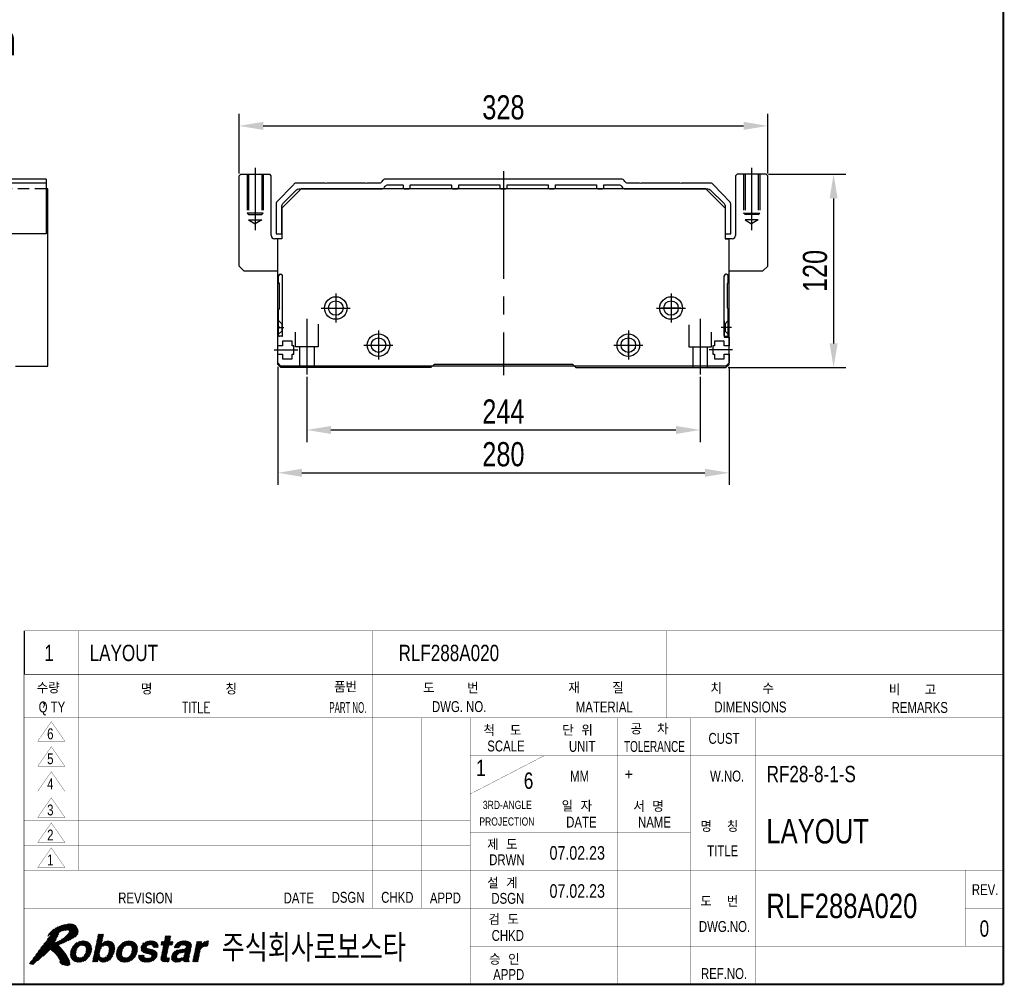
# Model space of a CAD drawing. Extents: x 4 to 2311, y -23 to 1597.
# Tile 21 of 22: x 1700 to 2311, y 9 to 609. Entities that reach past the tile are written whole.
import ezdxf
from ezdxf.enums import TextEntityAlignment as Align

# ---------------------------------------------------------------- set-up
doc = ezdxf.new("R2010")
doc.units = 0
doc.header["$LTSCALE"] = 7
doc.header["$MEASUREMENT"] = 0
for name, pattern in [('CENTER', [2, 1.25, -0.25, 0.25, -0.25]), ('CENTER2', [28.575, 19.05, -3.175, 3.175, -3.175]), ('DASHED', [0.75, 0.5, -0.25]), ('HIDDEN2', [4.7625, 3.175, -1.5875])]:
    doc.linetypes.add(name, pattern=pattern)
doc.layers.get('0').update_dxf_attribs({"linetype": 'CONTINUOUS'})
doc.layers.get('DEFPOINTS').update_dxf_attribs({"linetype": 'CONTINUOUS'})
for name, color, linetype in [('1', 3, 'CENTER'), ('3', 4, 'CONTINUOUS'), ('C', 1, 'CENTER2'), ('H', 3, 'HIDDEN2'), ('HIDDEN', 5, 'DASHED')]:
    doc.layers.add(name, color=color, linetype=linetype)
doc.styles.add('GHS', font='romans.shx', dxfattribs={"bigfont": 'ghs.shx'})
doc.styles.add('HS', font='txt.shx', dxfattribs={"width": 0.8, "bigfont": 'hs.shx'})
doc.styles.add('ROMANS', font='ROMANS.shx', dxfattribs={"width": 0.8})
doc.styles.get("Standard").update_dxf_attribs({"font": 'Gulim.ttf', "width": 0.8})
doc.dimstyles.new('ISO-25', dxfattribs={"dimscale": 4, "dimtxt": 2.5, "dimasz": 2.5, "dimexe": 1.25, "dimexo": 0.25, "dimtad": 1, "dimdsep": 46, "dimtxsty": 'ROMANS', "dimcen": 2.5, "dimclrd": 4, "dimclre": 4, "dimadec": 0, "dimazin": 0, "dimtfac": 1, "dimtmove": 0, "dimatfit": 3, "dimfxl": 0, "dimlwd": 9, "dimlwe": 9, "dimarcsym": 0})

# ---------------------------------------------------------------- blocks, each defined once
blk = doc.blocks.new('*X1')
at = {"color": 0}
for p, q in [((13.38, 7.99), (14.6, 9.21)), ((13.42, 8.21), (14.42, 9.21)), ((13.47, 8.44), (14.24, 9.21)), ((13.52, 8.66), (14.07, 9.21)), ((13.57, 8.88), (13.89, 9.21)), ((13.62, 9.11), (13.71, 9.21)), ((8.49, 5.4), (11.07, 7.98)), ((8.51, 5.59), (10.91, 7.99)), ((8.53, 5.79), (10.72, 7.98)), ((8.55, 5.98), (10.52, 7.96)), ((8.62, 6.23), (10.31, 7.92)), ((8.7, 6.49), (10.04, 7.84)), ((8.88, 6.84), (9.71, 7.68)), ((10.39, 7.12), (11.23, 7.96)), ((10.6, 7.15), (11.38, 7.94)), ((10.78, 7.16), (11.51, 7.89)), ((10.93, 7.13), (11.64, 7.84)), ((11.06, 7.09), (11.77, 7.79)), ((11.17, 7.02), (11.87, 7.71)), ((11.26, 6.93), (11.96, 7.64)), ((11.33, 6.82), (12.06, 7.56)), ((11.37, 6.69), (12.14, 7.46)), ((11.4, 6.54), (12.21, 7.35)), ((12.85, 5.52), (15.32, 7.98)), ((12.9, 5.74), (15.11, 7.96)), ((12.95, 5.97), (14.85, 7.87)), ((13, 6.19), (14.24, 7.44)), ((13.04, 6.42), (14.29, 7.66)), ((13.09, 6.64), (14.34, 7.89)), ((13.14, 6.86), (14.39, 8.11)), ((13.19, 7.09), (14.44, 8.34)), ((13.23, 7.31), (14.48, 8.56)), ((13.28, 7.54), (14.53, 8.79)), ((13.33, 7.76), (14.58, 9.01)), ((14.54, 7.03), (15.5, 7.99)), ((14.81, 7.12), (15.66, 7.97)), ((15.01, 7.14), (15.81, 7.95)), ((15.16, 7.12), (15.94, 7.9)), ((15.29, 7.08), (16.06, 7.84)), ((15.4, 7.01), (16.18, 7.79)), ((15.49, 6.91), (16.27, 7.7)), ((15.55, 6.81), (16.36, 7.61)), ((15.59, 6.67), (16.44, 7.52)), ((15.62, 6.51), (16.5, 7.4)), ((15.62, 6.34), (16.55, 7.27)), ((16.95, 5.55), (19.39, 7.99)), ((16.97, 5.74), (19.21, 7.98)), ((16.98, 5.94), (19.01, 7.96)), ((17.04, 6.17), (18.81, 7.94)), ((17.13, 6.43), (18.55, 7.86)), ((17.25, 6.73), (18.26, 7.74)), ((18.58, 7), (19.55, 7.97)), ((18.88, 7.13), (19.71, 7.95)), ((19.09, 7.16), (19.86, 7.92)), ((19.26, 7.15), (19.98, 7.88)), ((19.41, 7.13), (20.11, 7.83)), ((19.53, 7.07), (20.24, 7.77)), ((19.64, 7), (20.33, 7.7)), ((19.72, 6.91), (20.43, 7.62)), ((19.79, 6.79), (20.53, 7.54)), ((19.82, 6.65), (20.6, 7.43)), ((19.85, 6.5), (20.67, 7.32)), ((21.47, 6.72), (22.69, 7.93)), ((21.49, 6.55), (22.9, 7.96)), ((21.51, 6.39), (23.09, 7.98)), ((21.52, 6.23), (23.28, 7.99)), ((21.54, 6.96), (22.42, 7.84)), ((21.59, 6.13), (23.45, 7.99)), ((21.79, 7.38), (22.01, 7.61)), ((22.87, 7.23), (23.62, 7.98)), ((23.07, 7.25), (23.77, 7.95)), ((23.24, 7.24), (23.92, 7.92)), ((23.4, 7.22), (24.05, 7.88)), ((23.53, 7.18), (24.17, 7.82)), ((23.63, 7.1), (24.29, 7.77)), ((23.68, 6.98), (24.38, 7.68)), ((23.7, 6.82), (24.48, 7.6)), ((23.82, 6.76), (24.55, 7.49)), ((23.99, 6.76), (24.6, 7.37)), ((24.17, 6.76), (24.65, 7.24)), ((25.14, 7.2), (26.85, 8.91)), ((25.17, 7.41), (25.66, 7.9)), ((25.22, 7.63), (25.49, 7.9)), ((25.27, 7.86), (25.31, 7.9)), ((25.31, 7.2), (26.97, 8.85)), ((25.39, 6.03), (27.25, 7.9)), ((25.44, 6.26), (27.08, 7.9)), ((25.48, 6.48), (26.9, 7.9)), ((25.49, 7.2), (26.92, 8.63)), ((25.53, 6.71), (26.78, 7.95)), ((25.58, 6.93), (26.83, 8.18)), ((25.63, 7.15), (26.88, 8.4)), ((25.82, 8.05), (26.67, 8.91)), ((25.86, 8.28), (26.5, 8.91)), ((25.91, 8.5), (26.32, 8.91)), ((25.96, 8.73), (26.14, 8.91)), ((26.73, 7.2), (27.37, 7.83)), ((26.9, 7.2), (27.32, 7.61)), ((27.08, 7.2), (27.27, 7.38)), ((27.61, 6.84), (28.66, 7.89)), ((27.64, 6.69), (28.89, 7.94)), ((27.74, 7.15), (28.37, 7.77)), ((27.81, 6.69), (29.1, 7.98)), ((27.99, 6.69), (29.29, 7.99)), ((28.17, 6.69), (29.47, 8)), ((28.34, 6.69), (29.64, 7.99)), ((28.84, 5.77), (30.64, 7.57)), ((29.02, 7.19), (29.81, 7.98)), ((29.05, 5.8), (30.7, 7.45)), ((29.22, 7.21), (29.95, 7.95)), ((29.27, 5.85), (30.75, 7.33)), ((29.38, 7.2), (30.1, 7.92)), ((29.53, 7.17), (30.23, 7.87)), ((29.65, 7.12), (30.35, 7.82)), ((29.73, 7.02), (30.46, 7.75)), ((29.76, 6.87), (30.56, 7.67)), ((31.21, 5.32), (33.89, 7.99)), ((31.26, 5.54), (33.71, 7.99)), ((31.31, 5.76), (33.51, 7.97)), ((31.36, 5.99), (33.25, 7.89)), ((31.4, 6.21), (32.6, 7.41)), ((31.45, 6.44), (32.65, 7.63)), ((31.5, 6.66), (32.69, 7.86)), ((31.55, 6.89), (32.56, 7.9)), ((31.59, 7.11), (32.38, 7.9)), ((31.64, 7.34), (32.2, 7.9)), ((31.69, 7.56), (32.03, 7.9)), ((31.74, 7.79), (31.85, 7.9)), ((32.98, 6.91), (33.92, 7.85)), ((33.22, 6.97), (33.87, 7.62)), ((33.42, 6.99), (33.83, 7.4)), ((8.52, 5.25), (9.68, 6.41)), ((8.55, 5.1), (9.59, 6.15)), ((8.58, 4.96), (9.54, 5.92)), ((8.64, 4.84), (9.52, 5.72)), ((8.7, 4.73), (9.52, 5.54)), ((9.99, 4.07), (12.42, 6.5)), ((10.17, 4.08), (12.4, 6.3)), ((10.37, 4.1), (12.38, 6.1)), ((10.58, 4.12), (12.32, 5.87)), ((10.84, 4.21), (12.23, 5.6)), ((11.05, 5.31), (12.42, 6.68)), ((11.26, 5.69), (12.4, 6.83)), ((11.34, 5.95), (12.37, 6.98)), ((11.38, 6.17), (12.34, 7.12)), ((11.4, 6.36), (12.28, 7.24)), ((12.57, 4.17), (13.86, 5.46)), ((12.61, 4.39), (13.85, 5.63)), ((12.66, 4.62), (13.87, 5.83)), ((12.71, 4.84), (13.91, 6.05)), ((12.76, 5.07), (13.99, 6.3)), ((12.8, 5.29), (14.14, 6.63)), ((14.27, 4.1), (16.65, 6.49)), ((14.41, 4.07), (16.63, 6.29)), ((14.58, 4.06), (16.6, 6.09)), ((14.78, 4.09), (16.54, 5.84)), ((14.99, 4.12), (16.46, 5.59)), ((15.19, 5.21), (16.67, 6.68)), ((15.46, 5.65), (16.65, 6.84)), ((15.55, 5.92), (16.63, 7)), ((15.6, 6.14), (16.61, 7.15)), ((16.94, 5.37), (18.28, 6.71)), ((16.97, 5.22), (18.1, 6.34)), ((17, 5.07), (18.02, 6.09)), ((17.03, 4.92), (17.98, 5.87)), ((17.09, 4.81), (17.96, 5.68)), ((17.16, 4.7), (17.96, 5.5)), ((18.31, 4.08), (20.87, 6.64)), ((18.47, 4.06), (20.85, 6.45)), ((18.66, 4.08), (20.84, 6.25)), ((18.86, 4.1), (20.82, 6.06)), ((19.08, 4.15), (20.74, 5.8)), ((19.34, 4.23), (20.65, 5.54)), ((19.67, 5.62), (20.84, 6.79)), ((19.77, 5.89), (20.82, 6.94)), ((19.82, 6.12), (20.79, 7.09)), ((19.84, 6.32), (20.73, 7.21)), ((21.69, 6.04), (22.49, 6.84)), ((21.78, 5.96), (22.55, 6.73)), ((21.87, 5.87), (22.64, 6.65)), ((22, 5.82), (22.78, 6.6)), ((22.13, 5.78), (22.91, 6.56)), ((22.26, 5.73), (23.05, 6.52)), ((22.39, 5.69), (23.19, 6.49)), ((22.53, 5.65), (23.34, 6.46)), ((22.54, 4.06), (24.39, 5.92)), ((22.68, 5.62), (23.48, 6.42)), ((22.72, 4.07), (24.43, 5.78)), ((22.82, 5.59), (23.62, 6.38)), ((22.91, 4.08), (24.45, 5.62)), ((22.97, 5.55), (23.75, 6.34)), ((23.1, 5.51), (23.88, 6.29)), ((23.13, 4.13), (24.47, 5.46)), ((23.23, 5.47), (24.01, 6.24)), ((23.35, 5.41), (24.12, 6.17)), ((23.41, 5.29), (24.21, 6.09)), ((23.44, 5.15), (24.3, 6.01)), ((24.35, 6.76), (24.66, 7.07)), ((24.52, 6.76), (24.66, 6.9)), ((25.12, 4.7), (26.35, 5.93)), ((25.13, 4.54), (26.3, 5.71)), ((25.15, 4.91), (26.4, 6.16)), ((25.18, 4.41), (26.25, 5.49)), ((25.2, 5.13), (26.45, 6.38)), ((25.24, 5.36), (26.49, 6.61)), ((25.29, 5.58), (26.54, 6.83)), ((25.34, 5.81), (26.59, 7.06)), ((27.07, 4.89), (28.55, 6.36)), ((27.09, 4.72), (28.75, 6.39)), ((27.09, 5.08), (28.33, 6.32)), ((27.12, 4.58), (28.96, 6.42)), ((27.15, 5.32), (28.09, 6.26)), ((27.18, 4.46), (29.17, 6.45)), ((27.3, 5.64), (27.76, 6.1)), ((28.42, 4.11), (30.63, 6.32)), ((28.61, 5.72), (29.37, 6.48)), ((28.67, 4.19), (30.58, 6.1)), ((29.04, 4.39), (30.53, 5.87)), ((29.31, 4.48), (30.48, 5.65)), ((29.38, 5.25), (30.67, 6.54)), ((29.5, 5.55), (30.72, 6.77)), ((29.55, 5.77), (30.75, 6.98)), ((29.56, 5.96), (30.76, 7.16)), ((30.97, 4.19), (32.22, 5.44)), ((31.02, 4.42), (32.27, 5.67)), ((31.07, 4.64), (32.32, 5.89)), ((31.12, 4.87), (32.37, 6.12)), ((31.16, 5.09), (32.45, 6.38)), ((33.6, 7), (33.78, 7.18)), ((8.77, 4.61), (9.54, 5.39)), ((8.84, 4.51), (9.58, 5.25)), ((8.94, 4.44), (9.65, 5.14)), ((9.04, 4.36), (9.73, 5.05)), ((9.14, 4.28), (9.84, 4.98)), ((9.26, 4.23), (9.97, 4.93)), ((9.39, 4.18), (10.12, 4.91)), ((9.52, 4.13), (10.29, 4.9)), ((9.67, 4.1), (10.5, 4.93)), ((9.83, 4.09), (10.82, 5.07)), ((11.15, 4.34), (12.09, 5.28)), ((12.73, 4.16), (13.89, 5.32)), ((12.91, 4.16), (13.94, 5.19)), ((13.09, 4.16), (14.01, 5.09)), ((13.26, 4.16), (13.6, 4.49)), ((13.44, 4.16), (13.55, 4.27)), ((13.67, 4.57), (14.1, 5)), ((13.73, 4.45), (14.21, 4.93)), ((13.81, 4.36), (14.35, 4.9)), ((13.9, 4.27), (14.51, 4.87)), ((14.01, 4.2), (14.71, 4.9)), ((14.13, 4.15), (15.04, 5.05)), ((15.25, 4.2), (16.31, 5.27)), ((15.69, 4.46), (16.01, 4.79)), ((17.23, 4.59), (17.99, 5.36)), ((17.31, 4.5), (18.04, 5.23)), ((17.41, 4.42), (18.11, 5.12)), ((17.51, 4.34), (18.2, 5.03)), ((17.61, 4.26), (18.31, 4.96)), ((17.74, 4.22), (18.45, 4.93)), ((17.87, 4.17), (18.6, 4.9)), ((17.99, 4.12), (18.79, 4.91)), ((18.15, 4.1), (18.99, 4.94)), ((19.7, 4.41), (20.46, 5.17)), ((21.04, 5.04), (21.35, 5.36)), ((21.04, 5.22), (21.18, 5.36)), ((21.05, 4.87), (21.53, 5.36)), ((21.1, 4.75), (21.71, 5.36)), ((21.15, 4.62), (21.88, 5.36)), ((21.22, 4.52), (22.05, 5.35)), ((21.31, 4.43), (22.05, 5.17)), ((21.4, 4.35), (22.09, 5.04)), ((21.52, 4.29), (22.18, 4.94)), ((21.64, 4.23), (22.29, 4.88)), ((21.76, 4.17), (22.43, 4.84)), ((21.91, 4.14), (22.58, 4.82)), ((22.05, 4.11), (22.75, 4.81)), ((22.2, 4.09), (22.94, 4.82)), ((22.37, 4.07), (23.19, 4.9)), ((23.37, 4.19), (24.45, 5.27)), ((23.65, 4.3), (24.34, 4.98)), ((25.25, 4.31), (26.21, 5.26)), ((25.35, 4.23), (26.17, 5.04)), ((25.49, 4.19), (26.22, 4.92)), ((25.62, 4.14), (26.35, 4.87)), ((25.79, 4.13), (26.52, 4.86)), ((25.95, 4.12), (26.7, 4.87)), ((26.13, 4.12), (26.7, 4.69)), ((26.31, 4.12), (26.65, 4.47)), ((26.49, 4.13), (26.6, 4.24)), ((27.25, 4.36), (28.09, 5.2)), ((27.34, 4.27), (28.09, 5.02)), ((27.44, 4.2), (28.15, 4.9)), ((27.57, 4.14), (28.24, 4.82)), ((27.7, 4.1), (28.37, 4.77)), ((27.85, 4.08), (28.55, 4.77)), ((28.02, 4.06), (28.77, 4.82)), ((28.21, 4.08), (29.08, 4.95)), ((29.31, 4.3), (30.43, 5.42)), ((29.35, 4.16), (30.39, 5.2)), ((29.53, 4.16), (30.34, 4.97)), ((29.7, 4.16), (30.3, 4.76)), ((29.88, 4.16), (30.28, 4.56)), ((30.06, 4.16), (30.31, 4.41)), ((30.23, 4.16), (30.39, 4.32)), ((31.12, 4.16), (32.18, 5.22)), ((31.29, 4.16), (32.13, 4.99)), ((31.47, 4.16), (32.08, 4.77)), ((31.65, 4.16), (32.03, 4.54)), ((31.82, 4.16), (31.98, 4.32))]:
    blk.add_line(p, q, dxfattribs=at)
blk = doc.blocks.new('*X2')
at = {"color": 0}
for p, q in [((2.13, 5.4), (7.75, 11.03)), ((2.6, 6.05), (7.53, 10.98)), ((3.09, 6.72), (7.3, 10.93)), ((3.62, 7.42), (7.08, 10.88)), ((6.55, 9.65), (7.97, 11.06)), ((6.85, 9.77), (8.18, 11.1)), ((7.1, 9.84), (8.37, 11.11)), ((7.32, 9.89), (8.55, 11.11)), ((7.53, 9.92), (8.72, 11.11)), ((7.73, 9.94), (8.87, 11.08)), ((7.92, 9.96), (9.01, 11.05)), ((8.11, 9.97), (9.15, 11.01)), ((8.25, 9.93), (9.26, 10.94)), ((8.29, 9.8), (9.37, 10.88)), ((1.09, 4.01), (6.36, 9.27)), ((1.64, 4.74), (6.53, 9.63)), ((4.25, 8.23), (6.86, 10.84)), ((4.36, 8.87), (5.87, 10.38)), ((4.5, 9.19), (5.44, 10.12)), ((4.79, 9.12), (6.22, 10.55)), ((4.83, 8.99), (6.55, 10.71)), ((5.05, 6.2), (9.58, 10.73)), ((5.15, 6.12), (9.65, 10.62)), ((6.53, 7.33), (9.72, 10.52)), ((6.82, 7.44), (9.78, 10.4)), ((7.12, 7.56), (9.84, 10.28)), ((7.43, 7.69), (9.88, 10.15)), ((7.76, 7.85), (9.92, 10.01)), ((8.1, 8.01), (9.95, 9.86)), ((8.22, 9.54), (9.49, 10.81)), ((8.47, 8.2), (9.95, 9.69)), ((8.87, 8.43), (9.95, 9.51)), ((9.32, 8.7), (9.89, 9.27)), ((1.02, 3.77), (6.2, 8.94)), ((1.16, 3.72), (6.04, 8.6)), ((1.3, 3.69), (5.87, 8.26)), ((1.45, 3.66), (5.66, 7.87)), ((1.62, 3.65), (5.61, 7.64)), ((2.49, 4.35), (5.89, 7.74)), ((4.73, 6.41), (6.2, 7.88)), ((4.84, 6.34), (6.57, 8.07)), ((4.94, 6.27), (7.07, 8.4)), ((3.53, 5.21), (4.72, 6.4)), ((5.25, 6.04), (6.34, 7.14)), ((5.34, 5.96), (6.44, 7.06)), ((5.44, 5.88), (6.53, 6.97)), ((5.54, 5.8), (6.62, 6.89)), ((5.62, 5.71), (6.71, 6.8)), ((5.71, 5.62), (6.79, 6.71)), ((5.8, 5.54), (6.88, 6.62)), ((5.89, 5.45), (6.96, 6.52)), ((5.97, 5.35), (7.05, 6.43)), ((6.04, 5.25), (7.13, 6.33)), ((6.12, 5.15), (7.2, 6.23)), ((6.2, 5.05), (7.28, 6.13)), ((6.27, 4.94), (7.36, 6.03)), ((6.33, 4.83), (7.44, 5.93)), ((6.4, 4.72), (7.51, 5.83)), ((6.46, 4.61), (7.58, 5.72)), ((6.51, 4.48), (7.65, 5.62)), ((6.56, 4.36), (7.72, 5.51)), ((6.49, 4.11), (6.54, 4.15)), ((6.57, 4.01), (7.86, 5.29)), ((6.61, 4.23), (7.79, 5.4)), ((6.65, 3.92), (7.92, 5.18)), ((6.74, 3.83), (7.99, 5.07)), ((6.83, 3.74), (8.05, 4.96)), ((6.92, 3.65), (8.12, 4.85)), ((7.05, 3.6), (8.18, 4.73)), ((7.2, 3.58), (8.24, 4.62)), ((7.34, 3.54), (8.3, 4.5)), ((7.48, 3.51), (8.35, 4.37)), ((7.62, 3.47), (8.37, 4.22)), ((7.77, 3.44), (8.4, 4.07)), ((7.93, 3.42), (8.43, 3.92)), ((8.13, 3.44), (8.44, 3.75))]:
    blk.add_line(p, q, dxfattribs=at)
blk = doc.blocks.new('LOGO-ROBOSTAR')
at = {"color": 230, "const_width": 0.00973}
for points in [[(9.53, 10.79), (9.13, 11.02), (8.68, 11.12), (8.21, 11.1), (7.73, 11.02), (7.27, 10.92), (6.83, 10.83), (6.33, 10.61), (5.82, 10.35), (5.33, 10.06), (4.89, 9.7), (4.53, 9.27), (4.31, 8.74), (4.38, 8.82), (4.46, 8.88), (4.54, 8.94), (4.62, 9), (4.7, 9.06), (4.78, 9.12), (4.81, 9.1), (4.83, 9.07), (4.83, 9.04), (4.83, 9), (4.83, 8.96), (4.83, 8.93), (4.15, 8.1), (3.49, 7.26), (2.85, 6.39), (2.22, 5.52), (1.58, 4.66), (0.93, 3.8), (1.07, 3.75), (1.2, 3.71), (1.35, 3.68), (1.49, 3.66), (1.64, 3.65), (1.79, 3.66), (2.27, 4.16), (2.78, 4.6), (3.3, 5.02), (3.81, 5.44), (4.29, 5.9), (4.73, 6.42), (5.14, 6.14), (5.53, 5.81), (5.89, 5.45), (6.2, 5.05), (6.46, 4.62), (6.63, 4.18), (6.61, 4.14), (6.58, 4.14), (6.55, 4.15), (6.52, 4.16), (6.48, 4.18), (6.44, 4.18), (6.51, 4.08), (6.59, 3.98), (6.68, 3.89), (6.78, 3.79), (6.87, 3.7), (6.97, 3.61), (7.21, 3.58), (7.45, 3.52), (7.69, 3.45), (7.93, 3.42), (8.16, 3.45), (8.39, 3.56), (8.43, 3.71), (8.44, 3.85), (8.42, 3.99), (8.39, 4.13), (8.36, 4.28), (8.34, 4.42), (8.07, 4.93), (7.77, 5.43), (7.44, 5.93), (7.08, 6.4), (6.68, 6.83), (6.25, 7.22), (6.85, 7.45), (7.44, 7.7), (8.01, 7.97), (8.58, 8.26), (9.13, 8.58), (9.67, 8.93), (9.87, 9.21), (9.96, 9.53), (9.95, 9.87), (9.87, 10.21), (9.72, 10.52)], [(8.2, 9.45), (7.81, 9.02), (7.39, 8.64), (6.95, 8.3), (6.48, 8.02), (6, 7.79), (5.5, 7.6), (5.7, 7.93), (5.88, 8.27), (6.04, 8.61), (6.21, 8.96), (6.37, 9.3), (6.54, 9.64), (6.8, 9.75), (7.06, 9.83), (7.34, 9.89), (7.62, 9.93), (7.91, 9.96), (8.2, 9.97), (8.28, 9.91), (8.3, 9.83), (8.28, 9.74), (8.25, 9.64), (8.22, 9.55)]]:
    blk.add_lwpolyline(points, close=True, dxfattribs=at)
at = {"color": 5, "const_width": 0.00973}
for points in [[(14.24, 7.41), (14.25, 7.41), (14.37, 7.54), (14.52, 7.67), (14.7, 7.79), (14.91, 7.9), (15.16, 7.97), (15.46, 8), (15.85, 7.94), (16.18, 7.78), (16.44, 7.52), (16.61, 7.15), (16.67, 6.66), (16.6, 6.07), (16.46, 5.57), (16.23, 5.09), (15.94, 4.68), (15.56, 4.36), (15.12, 4.14), (14.6, 4.06), (14.4, 4.08), (14.2, 4.12), (14.02, 4.19), (13.87, 4.3), (13.73, 4.44), (13.64, 4.63), (13.63, 4.63), (13.53, 4.16), (12.56, 4.16), (13.64, 9.21), (14.62, 9.21)], [(10.04, 4.06), (9.56, 4.11), (9.15, 4.27), (8.81, 4.54), (8.59, 4.92), (8.49, 5.42), (8.55, 6.03), (8.75, 6.64), (9.06, 7.14), (9.45, 7.52), (9.89, 7.79), (10.38, 7.94), (10.88, 8), (11.36, 7.94), (11.78, 7.79), (12.11, 7.52), (12.34, 7.14), (12.43, 6.64), (12.37, 6.03), (12.17, 5.42), (11.86, 4.92), (11.48, 4.54), (11.03, 4.27), (10.54, 4.11)], [(18.49, 4.06), (18.01, 4.11), (17.59, 4.27), (17.25, 4.54), (17.03, 4.92), (16.93, 5.42), (16.99, 6.03), (17.2, 6.64), (17.5, 7.14), (17.89, 7.52), (18.34, 7.79), (18.82, 7.94), (19.32, 8), (19.8, 7.94), (20.22, 7.79), (20.55, 7.52), (20.78, 7.14), (20.87, 6.64), (20.81, 6.03), (20.61, 5.42), (20.31, 4.92), (19.92, 4.54), (19.47, 4.27), (18.99, 4.11)], [(23.7, 6.76), (23.7, 6.88), (23.68, 6.99), (23.63, 7.1), (23.53, 7.18), (23.37, 7.23), (23.15, 7.25), (22.91, 7.24), (22.74, 7.19), (22.62, 7.13), (22.54, 7.05), (22.49, 6.97), (22.46, 6.89), (22.59, 6.66), (23, 6.53), (23.53, 6.41), (24.06, 6.23), (24.42, 5.9), (24.48, 5.35), (24.3, 4.87), (24.01, 4.53), (23.65, 4.3), (23.27, 4.15), (22.89, 4.08), (22.57, 4.06), (22.15, 4.09), (21.75, 4.18), (21.42, 4.33), (21.17, 4.58), (21.03, 4.91), (21.04, 5.36), (22.05, 5.36), (22.04, 5.2), (22.07, 5.07), (22.15, 4.96), (22.28, 4.88), (22.48, 4.83), (22.75, 4.81), (22.98, 4.83), (23.15, 4.88), (23.29, 4.95), (23.38, 5.03), (23.43, 5.12), (23.46, 5.19), (23.34, 5.43), (22.94, 5.56), (22.4, 5.68), (21.88, 5.86), (21.53, 6.19), (21.47, 6.75), (21.56, 7.03), (21.73, 7.31), (21.97, 7.58), (22.3, 7.79), (22.72, 7.94), (23.25, 8), (23.62, 7.98), (23.97, 7.91), (24.29, 7.77), (24.53, 7.55), (24.66, 7.22), (24.66, 6.76)], [(26.77, 7.9), (27.38, 7.9), (27.23, 7.2), (26.62, 7.2), (26.19, 5.17), (26.17, 5.07), (26.17, 4.99), (26.19, 4.93), (26.25, 4.89), (26.36, 4.87), (26.53, 4.86), (26.56, 4.86), (26.6, 4.87), (26.63, 4.87), (26.67, 4.87), (26.7, 4.87), (26.74, 4.88), (26.58, 4.13), (26.5, 4.13), (26.42, 4.13), (26.34, 4.12), (26.27, 4.12), (26.19, 4.12), (26.11, 4.12), (25.99, 4.12), (25.62, 4.14), (25.37, 4.22), (25.21, 4.34), (25.13, 4.5), (25.12, 4.7), (25.15, 4.93), (25.64, 7.2), (25.13, 7.2), (25.28, 7.9), (25.78, 7.9), (26, 8.91), (26.98, 8.91)], [(30.32, 4.89), (30.29, 4.7), (30.28, 4.55), (30.29, 4.45), (30.32, 4.38), (30.36, 4.34), (30.42, 4.31), (30.38, 4.16), (29.32, 4.16), (29.32, 4.24), (29.31, 4.31), (29.31, 4.37), (29.31, 4.43), (29.32, 4.51), (29.33, 4.6), (29.18, 4.48), (29.01, 4.36), (28.81, 4.25), (28.58, 4.15), (28.31, 4.09), (28, 4.06), (27.73, 4.09), (27.48, 4.17), (27.28, 4.32), (27.13, 4.53), (27.07, 4.8), (27.1, 5.15), (27.2, 5.49), (27.37, 5.77), (27.58, 5.99), (27.84, 6.16), (28.13, 6.28), (28.44, 6.35), (29.35, 6.48), (29.43, 6.49), (29.52, 6.52), (29.6, 6.56), (29.67, 6.61), (29.72, 6.68), (29.76, 6.77), (29.77, 6.95), (29.71, 7.07), (29.61, 7.15), (29.48, 7.19), (29.34, 7.21), (29.21, 7.21), (28.99, 7.19), (28.82, 7.12), (28.69, 7.03), (28.6, 6.92), (28.54, 6.8), (28.49, 6.69), (27.54, 6.69), (27.76, 7.18), (28.04, 7.54), (28.36, 7.77), (28.73, 7.91), (29.11, 7.98), (29.49, 8), (29.78, 7.98), (30.1, 7.92), (30.39, 7.8), (30.63, 7.6), (30.76, 7.31), (30.75, 6.91)], [(31.76, 7.9), (32.7, 7.9), (32.57, 7.25), (32.58, 7.25), (32.72, 7.44), (32.88, 7.61), (33.05, 7.77), (33.25, 7.89), (33.49, 7.97), (33.76, 8), (33.8, 8), (33.83, 7.99), (33.86, 7.99), (33.89, 7.99), (33.92, 7.99), (33.95, 7.98), (33.74, 6.99), (33.7, 6.99), (33.65, 6.99), (33.6, 7), (33.55, 7), (33.51, 7), (33.46, 7), (33.12, 6.96), (32.86, 6.86), (32.66, 6.71), (32.52, 6.52), (32.42, 6.32), (32.36, 6.11), (31.95, 4.16), (30.97, 4.16)], [(10.7, 7.17), (10.36, 7.12), (10.09, 6.98), (9.89, 6.78), (9.73, 6.54), (9.63, 6.28), (9.56, 6.03), (9.52, 5.78), (9.52, 5.52), (9.57, 5.28), (9.69, 5.08), (9.9, 4.94), (10.22, 4.89), (10.56, 4.94), (10.83, 5.08), (11.04, 5.28), (11.19, 5.52), (11.29, 5.78), (11.36, 6.03), (11.4, 6.28), (11.4, 6.54), (11.35, 6.78), (11.23, 6.98), (11.02, 7.12)], [(14.98, 7.15), (14.68, 7.1), (14.43, 6.97), (14.23, 6.77), (14.08, 6.52), (13.96, 6.24), (13.88, 5.95), (13.85, 5.67), (13.86, 5.42), (13.93, 5.2), (14.06, 5.03), (14.25, 4.91), (14.53, 4.87), (14.82, 4.92), (15.06, 5.07), (15.25, 5.27), (15.4, 5.51), (15.51, 5.76), (15.58, 6), (15.62, 6.29), (15.62, 6.56), (15.56, 6.8), (15.44, 6.98), (15.25, 7.1)], [(19.15, 7.17), (18.8, 7.12), (18.54, 6.98), (18.33, 6.78), (18.18, 6.54), (18.07, 6.28), (18, 6.03), (17.97, 5.78), (17.96, 5.52), (18.01, 5.28), (18.13, 5.08), (18.34, 4.94), (18.66, 4.89), (19, 4.94), (19.27, 5.08), (19.48, 5.28), (19.63, 5.52), (19.74, 5.78), (19.8, 6.03), (19.84, 6.28), (19.85, 6.54), (19.8, 6.78), (19.68, 6.98), (19.46, 7.12)], [(29.59, 5.98), (29.53, 5.94), (29.45, 5.91), (29.35, 5.87), (29.23, 5.84), (29.07, 5.81), (28.88, 5.78), (28.7, 5.74), (28.53, 5.69), (28.38, 5.62), (28.25, 5.53), (28.15, 5.39), (28.09, 5.21), (28.08, 5.06), (28.11, 4.94), (28.17, 4.86), (28.26, 4.8), (28.36, 4.77), (28.45, 4.76), (28.68, 4.79), (28.89, 4.85), (29.1, 4.96), (29.27, 5.11), (29.41, 5.29), (29.49, 5.5)]]:
    blk.add_lwpolyline(points, close=True, dxfattribs=at)
at = {"color": 230, "linetype": 'Continuous'}
blk.add_blockref('*X2', (0, 0), dxfattribs=at)
at = {"color": 5, "linetype": 'Continuous'}
blk.add_blockref('*X1', (0, 0), dxfattribs=at)
at = {"style": 'GHS', "width": 0.8}
blk.add_text('주식회사로보스타', height=5, dxfattribs=at).set_placement((36.32, 4.19))
blk = doc.blocks.new('*D13')
at = {"color": 4, "lineweight": 25}
for p, q in [((2164.35, 512.76), (2212.19, 512.76)), ((2204.69, 497.76), (2204.69, 407.76)), ((2139.35, 392.76), (2212.19, 392.76))]:
    blk.add_line(p, q, dxfattribs=at)
at = {"color": 4}
for points in [[(2202.19, 497.76), (2207.19, 497.76), (2204.69, 512.76)], [(2202.19, 407.76), (2207.19, 407.76), (2204.69, 392.76)]]:
    blk.add_solid(points, dxfattribs=at)
at = {"layer": 'DEFPOINTS', "color": 0}
for p in [(2162.85, 512.76), (2137.85, 392.76), (2204.69, 392.76)]:
    blk.add_point(p, dxfattribs=at)
at = {"color": 4, "insert": (2193.23, 452.76), "char_height": 15, "attachment_point": 5, "rotation": 90}
blk.add_mtext('120', dxfattribs=at)
blk = doc.blocks.new('*D14')
at = {"color": 4, "lineweight": 25}
for p, q in [((1859.85, 393.26), (1859.85, 320)), ((2139.85, 393.26), (2139.85, 320)), ((1874.85, 327.5), (2124.85, 327.5))]:
    blk.add_line(p, q, dxfattribs=at)
at = {"color": 4}
for points in [[(1874.85, 330), (1874.85, 325), (1859.85, 327.5)], [(2124.85, 330), (2124.85, 325), (2139.85, 327.5)]]:
    blk.add_solid(points, dxfattribs=at)
at = {"layer": 'DEFPOINTS', "color": 0}
for p in [(1859.85, 394.76), (2139.85, 394.76), (2139.85, 327.5)]:
    blk.add_point(p, dxfattribs=at)
at = {"color": 4, "insert": (1999.85, 338.94), "char_height": 15, "attachment_point": 5}
blk.add_mtext('280', dxfattribs=at)
blk = doc.blocks.new('*D15')
at = {"color": 4, "lineweight": 25}
for p, q in [((1835.85, 513.26), (1835.85, 550.31)), ((2163.85, 513.26), (2163.85, 550.31)), ((1850.85, 542.81), (2148.85, 542.81))]:
    blk.add_line(p, q, dxfattribs=at)
at = {"color": 4}
for points in [[(1850.85, 545.31), (1850.85, 540.31), (1835.85, 542.81)], [(2148.85, 545.31), (2148.85, 540.31), (2163.85, 542.81)]]:
    blk.add_solid(points, dxfattribs=at)
at = {"layer": 'DEFPOINTS', "color": 0}
for p in [(2163.85, 542.81), (1835.85, 511.76), (2163.85, 511.76)]:
    blk.add_point(p, dxfattribs=at)
at = {"color": 4, "insert": (1999.85, 554.25), "char_height": 15, "attachment_point": 5}
blk.add_mtext('328', dxfattribs=at)
blk = doc.blocks.new('M8-hb')
for radius in [7, 4.5]:
    blk.add_circle((0, 0), radius)
at = {"layer": 'C'}
for p, q in [((0, 9), (0, -9)), ((-9, 0), (9, 0))]:
    blk.add_line(p, q, dxfattribs=at)
blk = doc.blocks.new('*D44')
at = {"color": 4, "lineweight": 25}
for p, q in [((1877.85, 387.06), (1877.85, 346.58)), ((2121.85, 387.06), (2121.85, 346.58)), ((1892.85, 354.08), (2106.85, 354.08))]:
    blk.add_line(p, q, dxfattribs=at)
at = {"color": 4}
for points in [[(1892.85, 356.58), (1892.85, 351.58), (1877.85, 354.08)], [(2106.85, 356.58), (2106.85, 351.58), (2121.85, 354.08)]]:
    blk.add_solid(points, dxfattribs=at)
at = {"layer": 'DEFPOINTS', "color": 0}
for p in [(1877.85, 388.56), (2121.85, 388.56), (2121.85, 354.08)]:
    blk.add_point(p, dxfattribs=at)
at = {"color": 4, "insert": (1999.85, 365.53), "char_height": 15, "attachment_point": 5}
blk.add_mtext('244', dxfattribs=at)

msp = doc.modelspace()

# ---------------------------------------------------------------- linework, layer by layer
for p, q in [((1716.14701, 509.76001), (617.194, 509.76001)), ((1716.14701, 507.26001), (617.194, 507.26001)), ((1716.14701, 509.76001), (1716.14701, 475.76001)), ((1835.855, 455.76), (1835.855, 511.76)), ((1836.855, 512.76), (1854.855, 512.76)), ((1855.855, 511.76), (1854.855, 512.76)), ((1855.855, 474.76), (1855.855, 511.76)), ((2144.855, 512.76), (2143.855, 511.76)), ((2143.855, 511.76), (2143.855, 474.76)), ((2162.855, 512.76), (2144.855, 512.76)), ((2163.855, 455.76), (2163.855, 511.76)), ((1717.194, 503.76001), (1716.14701, 503.76001)), ((1717.194, 393.76), (1717.194, 503.76001)), ((1862.355, 491.76001), (1874.355, 503.76001)), ((2125.355, 503.76001), (1874.355, 503.76001)), ((2137.355, 491.76001), (2125.355, 503.76001)), ((1862.355, 491.76001), (1862.355, 472.76007)), ((2137.355, 491.76001), (2137.355, 472.76007)), ((1716.14701, 475.76001), (617.194, 475.76001)), ((1859.855, 472.76), (1857.855, 472.76)), ((1859.855, 394.76), (1859.855, 472.76007)), ((1862.355, 472.76007), (1859.855, 472.76007)), ((2141.855, 472.76), (2137.355, 472.76007)), ((2137.355, 472.76007), (2139.855, 472.76007)), ((2139.855, 394.76), (2139.855, 472.76007)), ((1835.855, 455.76), (1838.855, 452.76)), ((1838.855, 452.76), (1859.855, 452.76)), ((2139.855, 452.76), (2160.855, 452.76)), ((2160.855, 452.76), (2163.855, 455.76)), ((1860.355, 445.76), (1860.355, 449.76)), ((1861.355, 450.76), (1861.855, 450.76)), ((1862.855, 412.76), (1862.855, 449.76)), ((2136.855, 412.76), (2136.855, 449.76)), ((2138.355, 450.76), (2137.855, 450.76)), ((2139.355, 445.76), (2139.355, 449.76)), ((1860.855, 444.76), (1860.355, 445.76)), ((1860.855, 429.76), (1860.855, 444.76)), ((2138.855, 444.76), (2139.355, 445.76)), ((2138.855, 429.76), (2138.855, 444.76)), ((1860.855, 429.76), (1860.355, 428.76)), ((1860.355, 418.26), (1860.355, 428.76)), ((2138.855, 429.76), (2139.355, 428.76)), ((2139.355, 418.26), (2139.355, 428.76)), ((1862.855, 418.26), (1862.855, 421.76)), ((2136.855, 421.76), (2136.855, 418.26)), ((1860.355, 412.76), (1860.355, 417.26)), ((2136.855, 417.26), (2136.855, 411.76)), ((2139.355, 412.76), (2139.355, 417.26)), ((1859.855, 406.36), (1859.855, 411.76)), ((1862.355, 412.26), (1860.855, 412.26)), ((2136.855, 411.76), (2139.855, 411.76)), ((2137.355, 412.26), (2138.855, 412.26)), ((2139.855, 411.76), (2139.855, 406.36)), ((2139.855, 401.16), (2139.855, 395.76)), ((1697.194, 393.76), (1717.194, 393.76)), ((1859.855, 395.76005), (1861.855, 393.76005)), ((1859.855, 394.76), (1861.855, 392.76)), ((2137.855, 393.76005), (1861.855, 393.76005)), ((1954.855, 392.76), (1861.855, 392.76)), ((1956.855, 394.76), (1954.855, 392.76)), ((1954.855, 392.76), (1954.855, 392.76)), ((2042.855, 394.76), (1956.855, 394.76)), ((2044.855, 392.76), (2042.855, 394.76)), ((2044.855, 392.76), (2137.855, 392.76)), ((2044.855, 392.76), (2044.855, 392.76)), ((2137.855, 393.76005), (2139.855, 395.76005)), ((2139.855, 394.76), (2137.855, 392.76))]:
    msp.add_line(p, q)
for points, const_width in [([(2310, 1564), (2310, 10)], 1.2), ([(1702.5, 202.375), (2310, 202.375)], 0.3375), ([(1702.5, 202.375), (1702.5, 10)], 0.3375), ([(30, 10), (2310, 10)], 1.2)]:
    msp.add_lwpolyline(points, dxfattribs=dict(const_width=const_width))
for points in [[(1836.855, 512.76), (1835.855, 511.76)], [(2163.855, 511.76), (2162.855, 512.76)]]:
    msp.add_lwpolyline(points)
at = {"linetype": 'Continuous'}
msp.add_lwpolyline([(2140.855, 494.37604, 0.131652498), (2140.58705, 495.37604), (2130.16718, 506.26001, 0.267949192), (2128.43513, 507.26001), (2110.355, 507.26001), (2109.855, 506.96001), (2109.355, 507.26001), (2085.355, 507.26001), (2084.855, 506.96001), (2084.355, 507.26001), (2076.88304, 507.26001, -0.25885834), (2075.18599, 508.20171), (2074.80146, 508.81832, 0.25885834), (2073.10441, 509.76001), (2060.355, 509.76001), (2059.855, 509.76001), (2059.355, 509.76001), (2030.355, 509.76001), (2029.855, 509.76001), (2029.355, 509.76001), (1970.355, 509.76001), (1969.855, 509.76001), (1969.355, 509.76001), (1940.355, 509.76001), (1939.855, 509.76001), (1939.355, 509.76001), (1926.60559, 509.76001, 0.25885834), (1924.90854, 508.81832), (1924.52401, 508.20171, -0.25885834), (1922.82696, 507.26001), (1915.355, 507.26001), (1914.855, 506.96001), (1914.355, 507.26001), (1890.355, 507.26001), (1889.855, 506.96001), (1889.355, 507.26001), (1871.27487, 507.26001, 0.267949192), (1869.54282, 506.26001), (1859.12295, 495.37604, 0.131652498), (1858.855, 494.37604), (1858.855, 475.76001), (1862.355, 475.76001), (1862.355, 493.14569, -0.198912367), (1862.94079, 494.5599), (1871.55511, 503.17423, -0.198912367), (1872.96933, 503.76001), (1924.41739, 503.76001, 0.25885834), (1926.11444, 504.70171), (1926.49897, 505.31832, -0.25885834), (1928.19603, 506.26001), (1937.355, 506.26001, -0.414213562), (1937.605, 506.01001), (1937.605, 504.51001, 0.414213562), (1938.355, 503.76001), (1941.355, 503.76001, 0.414213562), (1942.105, 504.51001), (1942.105, 506.01001, -0.414213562), (1942.355, 506.26001), (1967.355, 506.26001, -0.414213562), (1967.605, 506.01001), (1967.605, 504.51001, 0.414213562), (1968.355, 503.76001), (1971.355, 503.76001, 0.414213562), (1972.105, 504.51001), (1972.105, 506.01001, -0.414213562), (1972.355, 506.26001), (1997.355, 506.26001, -0.414213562), (1997.605, 506.01001), (1997.605, 504.51001, 0.414213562), (1998.355, 503.76001), (2001.355, 503.76001, 0.414213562), (2002.105, 504.51001), (2002.105, 506.01001, -0.414213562), (2002.355, 506.26001), (2027.355, 506.26001, -0.414213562), (2027.605, 506.01001), (2027.605, 504.51001, 0.414213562), (2028.355, 503.76001), (2031.355, 503.76001, 0.414213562), (2032.105, 504.51001), (2032.105, 506.01001, -0.414213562), (2032.355, 506.26001), (2057.355, 506.26001, -0.414213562), (2057.605, 506.01001), (2057.605, 504.51001, 0.414213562), (2058.355, 503.76001), (2061.355, 503.76001, 0.414213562), (2062.105, 504.51001), (2062.105, 506.01001, -0.414213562), (2062.355, 506.26001), (2071.51397, 506.26001, -0.25885834), (2073.21103, 505.31832), (2073.59556, 504.70171, 0.25885834), (2075.29261, 503.76001), (2126.74067, 503.76001, -0.198912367), (2128.15489, 503.17423), (2136.76921, 494.5599, -0.198912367), (2137.355, 493.14569), (2137.355, 475.76001), (2140.855, 475.76001)], format="xyb", close=True, dxfattribs=at)
for centre, radius, start, end in [((1857.855, 474.76), 2, 180, 270), ((2141.855, 474.76), 2, 270, 0), ((1861.355, 449.76), 1, 90, 180), ((1861.855, 449.76), 1, 0, 90), ((2137.855, 449.76), 1, 90, 180), ((2138.355, 449.76), 1, 0, 90), ((1860.355, 417.76), 0.5, 270, 90), ((2139.355, 417.76), 0.5, 90, 270), ((1860.855, 412.76), 0.5, 180, 270), ((1862.355, 412.76), 0.5, 270, 360), ((2137.355, 412.76), 0.5, 180, 270), ((2138.855, 412.76), 0.5, 270, 0)]:
    msp.add_arc(centre, radius, start, end)
at = {"layer": '3'}
msp.add_line((1702.5, 229.375), (1702.5, 202.375), dxfattribs=at)
at = {"layer": '3', "const_width": 0.16875}
for points in [[(1702.5, 229.375), (2310, 229.375)], [(1736.25, 229.375), (1736.25, 80.875)], [(1888.125, 229.375), (1888.125, 57.25)], [(1918.5, 229.375), (1918.5, 57.25)], [(2024.8125, 229.375), (2024.8125, 10)], [(2100.75, 229.375), (2100.75, 175.375)], [(2205.375, 202.375), (2205.375, 175.375)], [(1702.5, 175.375), (2310, 175.375)], [(1719.375, 173.0125), (1710.9375, 160.8625)], [(1727.8125, 160.8625), (1719.375, 173.0125)], [(1857.75, 175.375), (1857.75, 57.25)], [(1948.875, 175.375), (1948.875, 57.25)], [(1979.25, 175.375), (1979.25, 10)], [(2070.375, 175.375), (2070.375, 10)], [(2115.9375, 175.375), (2115.9375, 10)], [(2156.4375, 175.375), (2156.4375, 10)], [(1702.5, 159.175), (1979.25, 159.175)], [(1710.9375, 160.8625), (1727.8125, 160.8625)], [(1719.375, 157.4875), (1710.9375, 145.3375)], [(1727.8125, 145.3375), (1719.375, 157.4875)], [(1979.25, 151.75), (2310, 151.75)], [(2024.8125, 151.75), (1979.25, 128.125)], [(1702.5, 143.65), (1979.25, 143.65)], [(1710.9375, 145.3375), (1727.8125, 145.3375)], [(1719.375, 141.9625), (1710.9375, 129.8125)], [(1727.8125, 129.8125), (1719.375, 141.9625)], [(1710.9375, 129.8125), (1727.8125, 129.8125)], [(1702.5, 128.125), (2310, 128.125)], [(1719.375, 125.7625), (1710.9375, 113.6125)], [(1727.8125, 113.6125), (1719.375, 125.7625)], [(1702.5, 111.925), (1979.25, 111.925)], [(1710.9375, 113.6125), (1727.8125, 113.6125)], [(1719.375, 110.2375), (1710.9375, 98.0875)], [(1727.8125, 98.0875), (1719.375, 110.2375)], [(1979.25, 104.5), (2115.9375, 104.5)], [(1710.9375, 98.0875), (1727.8125, 98.0875)], [(1702.5, 96.4), (1979.25, 96.4)], [(1719.375, 94.7125), (1710.9375, 82.5625)], [(1727.8125, 82.5625), (1719.375, 94.7125)], [(1702.5, 80.875), (2310, 80.875)], [(1710.9375, 82.5625), (1727.8125, 82.5625)], [(2286.375, 80.875), (2286.375, 33.625)], [(1702.5, 57.25), (2115.9375, 57.25)], [(2286.375, 57.25), (2310, 57.25)], [(1979.25, 33.625), (2310, 33.625)]]:
    msp.add_lwpolyline(points, dxfattribs=at)
at = {"layer": 'C'}
for p, q in [((1845.855, 516.76), (1845.855, 478.08695)), ((2153.855, 516.76), (2153.855, 478.08695)), ((2103.855, 435.76), (2103.855, 423.76)), ((1889.855, 429.76), (1901.855, 429.76)), ((2109.855, 429.76), (2097.855, 429.76)), ((1877.855, 422.96), (1877.855, 388.56)), ((2121.855, 422.96), (2121.855, 388.56)), ((1859.49833, 417.76), (1863.64957, 417.76)), ((2141.36667, 417.76), (2134.99042, 417.76)), ((2077.355, 400.76), (2077.355, 412.76)), ((1857.72369, 403.76), (1872.27401, 403.76)), ((2071.355, 406.76), (2083.355, 406.76)), ((2141.98631, 403.76), (2127.43599, 403.76))]:
    msp.add_line(p, q, dxfattribs=at)
at = {"layer": 'C', "ltscale": 0.5}
msp.add_line((1999.855, 514.639), (1999.855, 388.129), dxfattribs=at)
at = {"layer": 'H'}
for p, q in [((1840.855, 512.76), (1840.855, 488.7075)), ((1841.8025, 512.76), (1841.8025, 484.42667)), ((1849.9075, 512.76), (1849.9075, 484.42667)), ((1850.855, 512.76), (1850.855, 488.7075)), ((2148.855, 512.76), (2148.855, 488.7075)), ((2149.8025, 512.76), (2149.8025, 484.42667)), ((2157.9075, 512.76), (2157.9075, 484.42667)), ((2158.855, 512.76), (2158.855, 488.7075)), ((1841.8025, 487.76), (1840.855, 488.7075)), ((1850.855, 488.7075), (1840.855, 488.7075)), ((1849.9075, 487.76), (1850.855, 488.7075)), ((2148.855, 488.7075), (2158.855, 488.7075)), ((2149.8025, 487.76), (2148.855, 488.7075)), ((2157.9075, 487.76), (2158.855, 488.7075)), ((1841.8025, 487.76), (1849.9075, 487.76)), ((1841.8025, 484.42667), (1845.855, 482.08695)), ((1841.8025, 484.42667), (1849.9075, 484.42667)), ((1849.9075, 484.42667), (1845.855, 482.08695)), ((2157.9075, 487.76), (2149.8025, 487.76)), ((2157.9075, 484.42667), (2149.8025, 484.42667)), ((2149.8025, 484.42667), (2153.855, 482.08695)), ((2157.9075, 484.42667), (2153.855, 482.08695)), ((1862.355, 420.01), (1860.355, 422.01)), ((2137.355, 420.01), (2139.355, 422.01)), ((1860.355, 413.51), (1862.355, 415.51)), ((1862.355, 420.01), (1862.355, 415.51)), ((1862.355, 420.01), (1862.855, 420.01)), ((1862.355, 415.51), (1862.855, 415.51)), ((1884.855, 419.76), (1884.855, 405.76)), ((2114.855, 419.42987), (2114.855, 405.76)), ((2137.355, 420.01), (2136.855, 420.01)), ((2137.355, 415.51), (2136.855, 415.51)), ((2137.355, 420.01), (2137.355, 415.51)), ((2139.355, 413.51), (2137.355, 415.51)), ((1870.855, 405.76), (1870.855, 414.76)), ((2128.855, 405.76), (2128.855, 414.76)), ((1862.855, 406.36), (1859.855, 406.36)), ((1868.855, 409.26), (1862.855, 409.26)), ((1862.855, 409.26), (1862.855, 406.36)), ((1868.855, 406.36), (1868.855, 409.26)), ((1869.855, 406.36), (1868.855, 406.36)), ((1869.855, 401.16), (1869.855, 406.36)), ((1884.855, 405.76), (1870.855, 405.76)), ((1873.355, 405.76), (1873.355, 392.76)), ((1882.355, 405.76), (1882.355, 392.76)), ((2114.855, 405.76), (2128.855, 405.76)), ((2117.355, 405.76), (2117.355, 392.76)), ((2126.355, 405.76), (2126.355, 392.76)), ((2130.855, 406.36), (2129.855, 406.36)), ((2129.855, 406.36), (2129.855, 401.16)), ((2136.855, 409.26), (2130.855, 409.26)), ((2130.855, 409.26), (2130.855, 406.36)), ((2136.855, 406.36), (2136.855, 409.26)), ((2139.855, 406.36), (2136.855, 406.36)), ((1859.855, 401.16), (1862.855, 401.16)), ((1862.855, 401.16), (1862.855, 398.26)), ((1862.855, 398.26), (1868.855, 398.26)), ((1868.855, 401.16), (1869.855, 401.16)), ((1868.855, 398.26), (1868.855, 401.16)), ((2129.855, 401.16), (2130.855, 401.16)), ((2130.855, 401.16), (2130.855, 398.26)), ((2130.855, 398.26), (2136.855, 398.26)), ((2136.855, 398.26), (2136.855, 401.16)), ((2136.855, 401.16), (2139.855, 401.16))]:
    msp.add_line(p, q, dxfattribs=at)
at = {"layer": 'HIDDEN', "color": 3, "ltscale": 2}
msp.add_line((1716.14701, 503.76001), (617.194, 503.76001), dxfattribs=at)

# ---------------------------------------------------------------- block references
for p in [(1895.855, 429.76005), (2103.855, 429.76005), (1922.355, 406.76005), (2077.355, 406.76005)]:
    msp.add_blockref('M8-hb', p)
at = {"xscale": 3.375, "yscale": 3.375, "zscale": 3.375}
msp.add_blockref('LOGO-ROBOSTAR', (1702.5, 10), dxfattribs=at)

# ---------------------------------------------------------------- texts
at = {"width": 0.8}
for s, height, p in [('1', 10.125, (1715.04318, 210.63611)), ('LAYOUT', 10.125, (1743.14478, 210.63611)), ('RLF288A020', 10.125, (1934.77178, 210.63611)), ('1', 10.125, (1982.95223, 139.27212)), ('6', 10.125, (2012.50777, 131.37557)), ('RF28-8-1-S', 10.125, (2163.14078, 135.48611)), ('LAYOUT', 15.1875, (2162.99317, 97.43666)), ('07.02.23', 8.4375, (2028.47117, 87.35598)), ('07.02.23', 8.4375, (2028.47117, 63.73098)), ('RLF288A020', 15.1875, (2162.99317, 51.10266)), ('0', 10.125, (2295.28415, 39.58504))]:
    msp.add_text(s, height=height, dxfattribs=at).set_placement(p)
at = {"style": 'GHS'}
for s, p in [('수량', (1710.31718, 190.60795)), ('명         칭', (1774.96017, 189.87995)), ('품번', (1894.74563, 191.1776)), ('도    번', (1950.0587, 190.49426)), ('재    질', (2040.11284, 190.62688)), ('치     수', (2128.25947, 190.21522)), ('비   고', (2238.98251, 189.39186)), ('척  도', (1987.466, 164.1705)), ('단 위', (2036.38489, 164.27954)), ('공  차', (2078.75333, 165.10291)), ('일 자', (2035.93642, 117.23932)), ('서 명', (2080.43952, 117.04372)), ('명  칭', (2122.04609, 104.58637)), ('제 도', (1989.78602, 93.36206)), ('설 계', (1989.78599, 69.48479)), ('도  번', (2121.97573, 58.06686)), ('검 도', (1990.60967, 46.84254)), ('승 인', (1991.02151, 22.14192))]:
    msp.add_text(s, height=6.75, dxfattribs=at).set_placement(p)
at = {"color": 4, "insert": (1629.6788, 592.99984), "char_height": 18, "attachment_point": 5}
msp.add_mtext('*A1=(L-A)/2 mm', dxfattribs=at)
at = {"layer": '1', "color": 2, "linetype": 'Continuous', "style": 'ROMANS'}
msp.add_text(',', height=6.75, dxfattribs=at).set_placement((1714.76138, 186.29076), align=Align.MIDDLE)
at = {"layer": '3'}
for s, height, width, p in [('Q TY', 6.75, 0.8, (1719.77122, 181.27855)), ('PART NO.', 6.75, 0.55, (1903.36988, 181.83542)), ('DWG. NO.', 6.75, 0.8, (1972.39605, 182.3923)), ('MATERIAL', 6.75, 0.8, (2062.44938, 182.1358)), ('DIMENSIONS', 6.75, 0.8, (2153.08098, 182.1358)), ('REMARKS', 6.75, 0.8, (2258.14601, 181.85736)), ('6', 6.75, 0.8, (1718.75636, 165.49232)), ('CUST', 6.75, 0.8, (2136.69071, 162.66779)), ('SCALE', 6.75, 0.8, (2001.42139, 157.93435)), ('UNIT', 6.75, 0.8, (2048.73787, 157.65591)), ('TOLERANCE', 6.75, 0.7, (2093.5491, 157.65591)), ('5', 6.75, 0.8, (1718.75636, 149.96732)), ('MM', 6.75, 0.8, (2047.1118, 139.19534)), ('W.NO.', 6.75, 0.8, (2138.63944, 139.27836)), ('4', 6.75, 0.8, (1718.75636, 134.44233)), ('3', 6.75, 0.8, (1718.75636, 118.24232)), ('3RD-ANGLE', 5.0625, 0.8, (2002.2999, 121.37466)), ('PROJECTION', 5.0625, 0.8, (2002.02214, 111.07214)), ('DATE', 6.75, 0.8, (2048.2188, 110.7154)), ('NAME', 6.75, 0.8, (2093.5869, 110.7154)), ('2', 6.75, 0.8, (1718.75636, 102.71733)), ('TITLE', 6.75, 0.8, (2135.89354, 92.89506)), ('1', 6.75, 0.8, (1718.75636, 87.19232)), ('DRWN', 6.75, 0.8, (2002.01539, 87.32597)), ('REVISION', 6.75, 0.8, (1777.77229, 63.62706)), ('DATE', 6.75, 0.8, (1872.91252, 63.62706)), ('DSGN', 6.75, 0.8, (1903.47923, 64.00945)), ('CHKD', 6.75, 0.8, (1934.04626, 64.00945)), ('APPD', 6.75, 0.8, (1963.8492, 63.62706)), ('DSGN', 6.75, 0.8, (2002.57192, 63.37967)), ('REV.', 6.75, 0.8, (2298.70556, 68.78744)), ('DWG.NO.', 6.75, 0.8, (2137.01303, 45.91574)), ('CHKD', 6.75, 0.8, (2002.57834, 40.34699)), ('APPD', 6.75, 0.8, (2003.13521, 16.12225)), ('REF.NO.', 6.75, 0.8, (2136.73459, 16.67912))]:
    msp.add_text(s, height=height, dxfattribs=dict(at, width=width)).set_placement(p, align=Align.MIDDLE)
at = {"layer": '3', "style": 'HS', "width": 0.8}
msp.add_text('TITLE', height=6.75, dxfattribs=at).set_placement((1809.39435, 181.83542), align=Align.MIDDLE)
at = {"layer": '3'}
msp.add_text('+', height=6.75, dxfattribs=at).set_placement((2077.59784, 140.44307), align=Align.MIDDLE)

# ---------------------------------------------------------------- dimensions: what is measured, and where the dimension line sits
for base, p1, p2, picture, middle in [((2163.855, 542.811), (1835.855, 511.76), (2163.855, 511.76), '*D15', (1999.855, 554.25074)), ((2139.855, 327.503), (1859.855, 394.76), (2139.855, 394.76), '*D14', (1999.855, 338.94274)), ((2121.855, 354.079), (1877.855, 388.56), (2121.855, 388.56), '*D44', (1999.855, 365.52873))]:
    dim = msp.add_linear_dim(base=base, p1=p1, p2=p2, dimstyle='ISO-25', override={"dimscale": 6, "dimdec": 4, "dimtxsty": 'Standard', "dimclrt": 4, "dimtdec": 4, "dimlwd": 25, "dimlwe": 25})
    dim.commit()
    dim.dimension.update_dxf_attribs({"geometry": picture, "text_midpoint": middle})
dim = msp.add_linear_dim(base=(2204.693, 392.76), p1=(2162.855, 512.76), p2=(2137.855, 392.76), angle=90, dimstyle='ISO-25', override={"dimscale": 6, "dimdec": 4, "dimtxsty": 'Standard', "dimclrt": 4, "dimtdec": 4, "dimlwd": 25, "dimlwe": 25})
dim.commit()
dim.dimension.update_dxf_attribs({"geometry": '*D13', "text_midpoint": (2193.23328, 452.76)})

doc.saveas('drawing.dxf')
